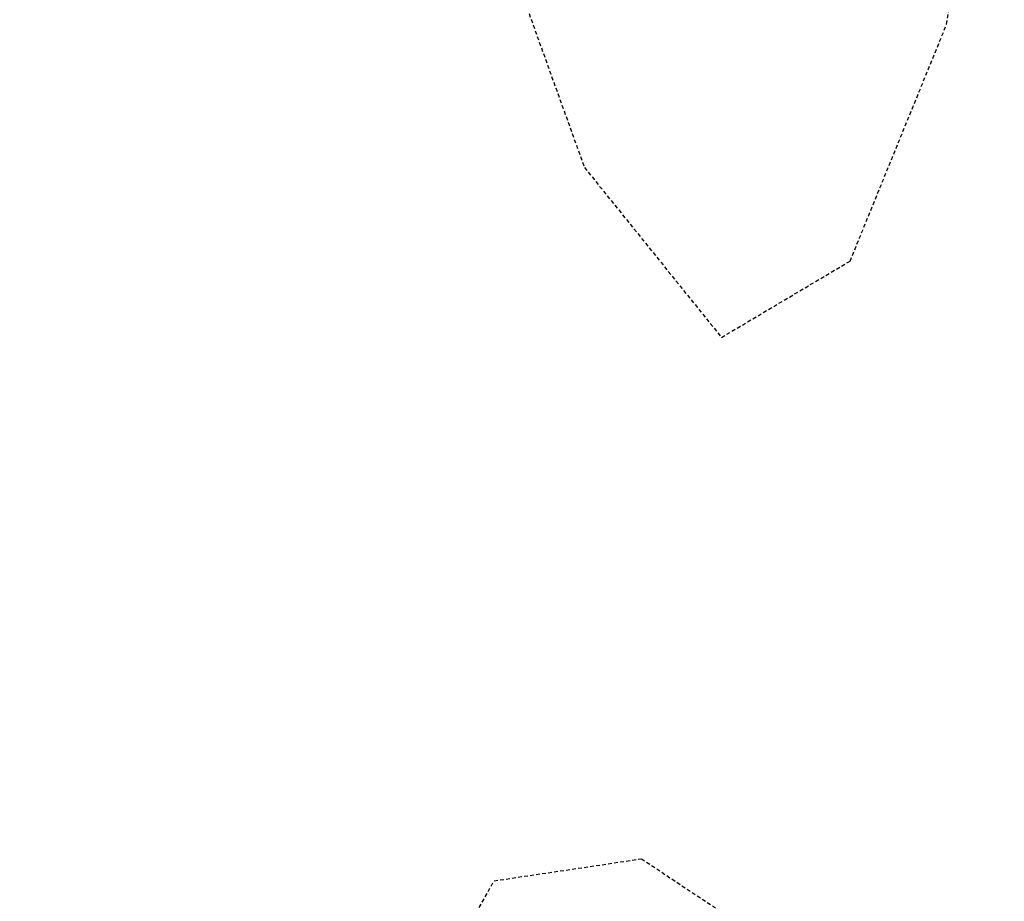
# Model space of a CAD drawing. Header units: feet. Extents: x -2779 to 2255280, y -1593 to 614924.
# Tile 31 of 125: x 2243370 to 2243413, y 596074 to 596112. Entities that reach past the tile are written whole.
import ezdxf
from ezdxf import colors
from ezdxf.entities.mleader import LeaderData, LeaderLine
from ezdxf.math import Vec2, Vec3

# ---------------------------------------------------------------- set-up
doc = ezdxf.new("R2010")
doc.units = ezdxf.units.FT
doc.header["$MEASUREMENT"] = 0
doc.linetypes.add('OhDOT_USTN3', pattern=[0.22, 0.165, -0.055])
doc.layers.add('DT_X_Contour_Minor', color=136, linetype='OhDOT_USTN3')
doc.layers.add('SH_TEXT_DR_Junction_Labels_South System', color=7, linetype='Continuous')
doc.styles.add('Slanted-Normal', font='font31.shx', dxfattribs={"height": 0.14})

# ---------------------------------------------------------------- blocks, each defined once
blk = doc.blocks.new('_Dot')
at = {"color": 0, "linetype": 'ByBlock', "lineweight": -2}
blk.add_line((-0.5, 0), (-1, 0), dxfattribs=at)
at = {"color": 0, "linetype": 'ByBlock', "const_width": 0.5}
blk.add_lwpolyline([(-0.25, 0, 1), (0.25, 0, 1)], format="xyb", close=True, dxfattribs=at)

msp = doc.modelspace()

# ---------------------------------------------------------------- linework, layer by layer
at = {"layer": 'DT_X_Contour_Minor'}
for points in [[(2243203.819, 596167.805), (2243222.609, 596145.325), (2243245.369, 596116.275), (2243271.899, 596083.575), (2243301.329, 596050.985), (2243330.049, 596025.535), (2243353.769, 596015.085), (2243369.419, 596024.245), (2243378.819, 596044.595), (2243385.009, 596064.485), (2243390.659, 596074.686), (2243397.089, 596075.645), (2243405.249, 596070.235), (2243415.269, 596061.105), (2243424.019, 596049.885), (2243427.569, 596038.014), (2243423.249, 596026.335), (2243406.259, 596002.925)], [(2243400.579, 596098.375), (2243406.188, 596101.705), (2243410.399, 596112.025), (2243412.239, 596123.546), (2243411.159, 596131.675), (2243408.17, 596136.596), (2243401.749, 596142.116), (2243395.819, 596144.835), (2243391.839, 596144.446), (2243388.409, 596141.116), (2243387.288, 596132.955), (2243389.669, 596119.475), (2243394.599, 596105.786), (2243400.579, 596098.375)]]:
    msp.add_lwpolyline(points, dxfattribs=at)

# ---------------------------------------------------------------- next in the draw order: leaders
at = {"layer": 'SH_TEXT_DR_Junction_Labels_South System'}
ml = msp.add_multileader_mtext('Standard', dxfattribs=at)
ml.set_content('205A\\PA=1.07 Ac\\PC=0.40\\PTc=37 MIN.', color=256, style='Slanted-Normal')
ml.set_leader_properties()
ml.set_arrow_properties(name='DOT')
ml.build(insert=Vec2(0, 0))
ml.multileader.update_dxf_attribs({"has_text_frame": 1, "dogleg_length": 0.12, "arrow_head_size": 10, "scale": 50})
ctx = ml.context
ctx.base_point, ctx.scale, ctx.char_height, ctx.arrow_head_size, ctx.landing_gap_size, ctx.plane_origin = Vec3(2254563.34, 596075.404, -1057.087), 50, 6, 10, 2.5, Vec3(2254769.551, 596095.526, -1057.087)
ctx.text_align_type = 2
notes = []
notes.append((ctx, [(0, (0, 0, 0), (0, 0), (1, 0), 1, [])]))
ctx.mtext.insert, ctx.mtext.alignment, ctx.mtext.flow_direction = Vec3(2254613.364, 596078.404, -1057.087), 3, 5
ctx.mtext.has_bg_fill, ctx.mtext.bg_color, ctx.mtext.bg_scale_factor, ctx.mtext.bg_transparency, ctx.mtext.use_window_bg_color = 1, -1027028792, 1.5, 0, 1
for ctx, leaders in notes:
    for number, flags, end, landing, length, lines in leaders:
        leader = LeaderData()
        leader.index, (leader.has_last_leader_line, leader.has_dogleg_vector, leader.attachment_direction) = number, flags
        leader.last_leader_point, leader.dogleg_vector, leader.dogleg_length = Vec3(end), Vec3(landing), length
        for number, points, colour, breaks in lines:
            line = LeaderLine()
            line.index, line.vertices, line.color, line.breaks = number, Vec3.list(points), colors.encode_raw_color(colour), breaks
            leader.lines.append(line)
        ctx.leaders.append(leader)

doc.saveas('drawing.dxf')
